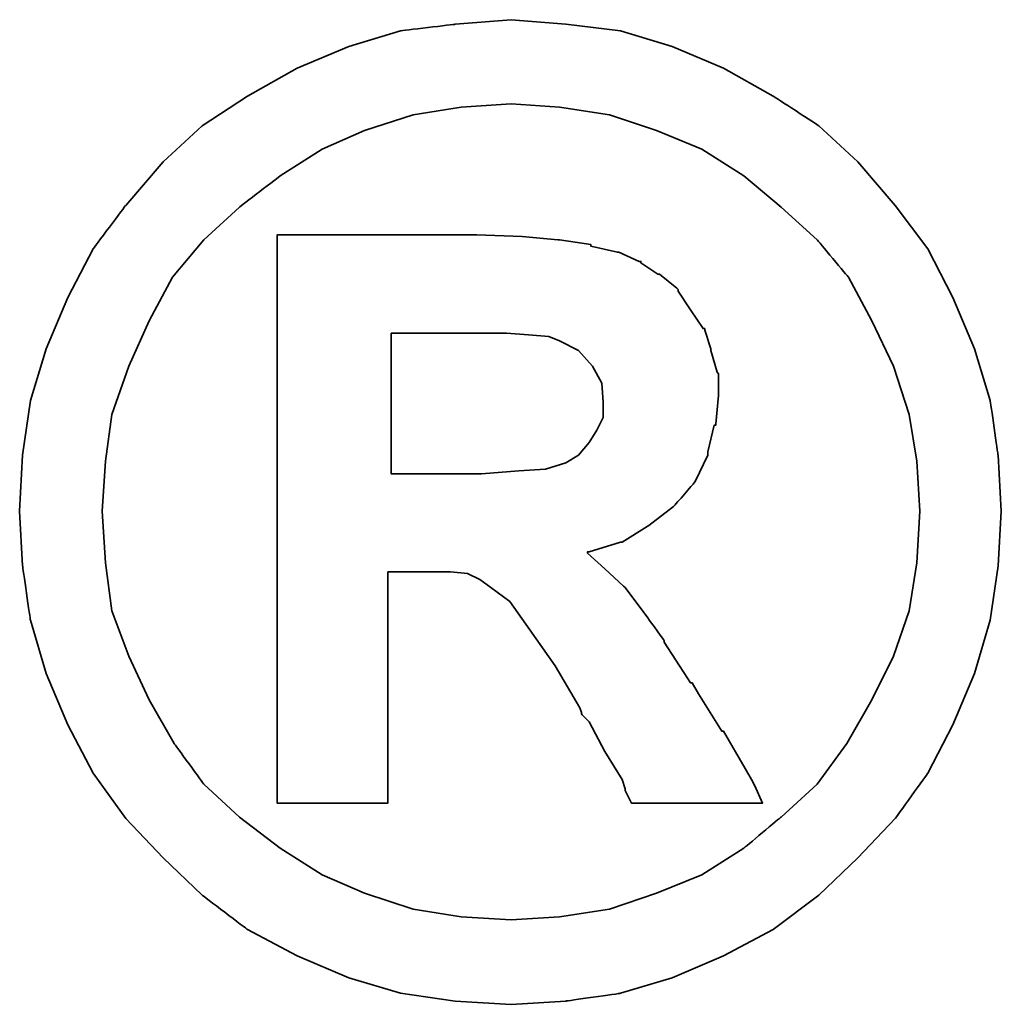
# Model space of a CAD drawing. Extents: x -262 to 1079, y 53 to 210.
# Tile 49 of 50: x 1042.43 to 1043.73, y 144.83 to 146.13. Entities that reach past the tile are written whole.
import ezdxf

# ---------------------------------------------------------------- set-up
doc = ezdxf.new("R2010")
doc.units = 0
doc.header["$MEASUREMENT"] = 0
doc.layers.add('DIM', color=4, linetype='CONTINUOUS')
doc.layers.add('layer 1', color=7, linetype='CONTINUOUS')

# ---------------------------------------------------------------- blocks, each defined once
blk = doc.blocks.new('TBI MOTION logo(完整正式版)')
at = {"layer": 'layer 1', "color": 22, "lineweight": 35}
for points, knots in [([(81.20634, 4.98624), (81.20634, 4.98624), (81.18649, 5.32862), (81.18649, 5.32862), (81.18649, 5.32862), (81.18649, 5.32862), (81.13886, 5.66206), (81.13886, 5.66206), (81.13886, 5.66206), (81.13886, 5.66206), (81.04359, 5.97764), (81.04359, 5.97764), (81.04359, 5.97764), (81.04359, 5.97764), (80.91061, 6.29124), (80.91061, 6.29124), (80.91061, 6.29124), (80.91061, 6.29124), (80.75778, 6.58697), (80.75778, 6.58697), (80.75778, 6.58697), (80.75778, 6.58697), (80.5593, 6.85294), (80.5593, 6.85294), (80.5593, 6.85294), (80.5593, 6.85294), (80.33105, 7.1189), (80.33105, 7.1189), (80.33105, 7.1189), (80.33105, 7.1189), (80.09287, 7.33921), (80.09287, 7.33921), (80.09287, 7.33921), (80.09287, 7.33921), (79.815, 7.51982), (79.815, 7.51982), (79.815, 7.51982), (79.815, 7.51982), (79.51133, 7.69051), (79.51133, 7.69051), (79.51133, 7.69051), (79.51133, 7.69051), (79.19773, 7.8235), (79.19773, 7.8235), (79.19773, 7.8235), (79.19773, 7.8235), (78.88215, 7.91877), (78.88215, 7.91877), (78.88215, 7.91877), (78.88215, 7.91877), (78.54871, 7.95846), (78.54871, 7.95846), (78.54871, 7.95846), (78.54871, 7.95846), (78.21526, 7.98625), (78.21526, 7.98625), (78.21526, 7.98625), (78.21526, 7.98625), (77.87388, 7.95846), (77.87388, 7.95846), (77.87388, 7.95846), (77.87388, 7.95846), (77.54044, 7.91877), (77.54044, 7.91877), (77.54044, 7.91877), (77.54044, 7.91877), (77.22485, 7.8235), (77.22485, 7.8235), (77.22485, 7.8235), (77.22485, 7.8235), (76.91027, 7.69051), (76.91027, 7.69051), (76.91027, 7.69051), (76.91027, 7.69051), (76.6056, 7.51982), (76.6056, 7.51982), (76.6056, 7.51982), (76.6056, 7.51982), (76.32972, 7.33921), (76.32972, 7.33921), (76.32972, 7.33921), (76.32972, 7.33921), (76.09154, 7.1189), (76.09154, 7.1189), (76.09154, 7.1189), (76.09154, 7.1189), (75.86329, 6.85294), (75.86329, 6.85294), (75.86329, 6.85294), (75.86329, 6.85294), (75.66382, 6.58697), (75.66382, 6.58697), (75.66382, 6.58697), (75.66382, 6.58697), (75.51099, 6.29124), (75.51099, 6.29124), (75.51099, 6.29124), (75.51099, 6.29124), (75.37702, 5.97764), (75.37702, 5.97764), (75.37702, 5.97764), (75.37702, 5.97764), (75.28175, 5.66206), (75.28175, 5.66206), (75.28175, 5.66206), (75.28175, 5.66206), (75.23411, 5.32862), (75.23411, 5.32862), (75.23411, 5.32862), (75.23411, 5.32862), (75.21625, 4.98624), (75.21625, 4.98624), (75.21625, 4.98624), (75.21625, 4.98624), (75.23411, 4.6528), (75.23411, 4.6528), (75.23411, 4.6528), (75.23411, 4.6528), (75.28175, 4.32035), (75.28175, 4.32035), (75.28175, 4.32035), (75.28175, 4.32035), (75.37702, 3.99583), (75.37702, 3.99583), (75.37702, 3.99583), (75.37702, 3.99583), (75.51099, 3.68224), (75.51099, 3.68224), (75.51099, 3.68224), (75.51099, 3.68224), (75.66382, 3.38749), (75.66382, 3.38749), (75.66382, 3.38749), (75.66382, 3.38749), (75.86329, 3.10963), (75.86329, 3.10963), (75.86329, 3.10963), (75.86329, 3.10963), (76.09154, 2.87145), (76.09154, 2.87145), (76.09154, 2.87145), (76.09154, 2.87145), (76.32972, 2.6432), (76.32972, 2.6432), (76.32972, 2.6432), (76.32972, 2.6432), (76.6056, 2.43381), (76.6056, 2.43381), (76.6056, 2.43381), (76.6056, 2.43381), (76.91027, 2.27205), (76.91027, 2.27205), (76.91027, 2.27205), (76.91027, 2.27205), (77.22485, 2.13906), (77.22485, 2.13906), (77.22485, 2.13906), (77.22485, 2.13906), (77.54044, 2.0438), (77.54044, 2.0438), (77.54044, 2.0438), (77.54044, 2.0438), (77.87388, 1.99616), (77.87388, 1.99616), (77.87388, 1.99616), (77.87388, 1.99616), (78.21526, 1.97631), (78.21526, 1.97631), (78.21526, 1.97631), (78.21526, 1.97631), (78.54871, 1.99616), (78.54871, 1.99616), (78.54871, 1.99616), (78.54871, 1.99616), (78.88215, 2.0438), (78.88215, 2.0438), (78.88215, 2.0438), (78.88215, 2.0438), (79.19773, 2.13906), (79.19773, 2.13906), (79.19773, 2.13906), (79.19773, 2.13906), (79.51133, 2.27205), (79.51133, 2.27205), (79.51133, 2.27205), (79.51133, 2.27205), (79.815, 2.43381), (79.815, 2.43381), (79.815, 2.43381), (79.815, 2.43381), (80.09287, 2.6432), (80.09287, 2.6432), (80.09287, 2.6432), (80.09287, 2.6432), (80.33105, 2.87145), (80.33105, 2.87145), (80.33105, 2.87145), (80.33105, 2.87145), (80.5593, 3.10963), (80.5593, 3.10963), (80.5593, 3.10963), (80.5593, 3.10963), (80.75778, 3.38749), (80.75778, 3.38749), (80.75778, 3.38749), (80.75778, 3.38749), (80.91061, 3.68224), (80.91061, 3.68224), (80.91061, 3.68224), (80.91061, 3.68224), (81.04359, 3.99583), (81.04359, 3.99583), (81.04359, 3.99583), (81.04359, 3.99583), (81.13886, 4.32035), (81.13886, 4.32035), (81.13886, 4.32035), (81.13886, 4.32035), (81.18649, 4.6528), (81.18649, 4.6528), (81.18649, 4.6528), (81.18649, 4.6528), (81.20634, 4.98624), (81.20634, 4.98624)], [0, 0, 0, 0, 0.0178571, 0.0178571, 0.0178571, 0.0178572, 0.0357143, 0.0357143, 0.0357143, 0.0357143, 0.0535714, 0.0535714, 0.0535714, 0.0535714, 0.0714286, 0.0714286, 0.0714286, 0.0714286, 0.0892857, 0.0892857, 0.0892857, 0.0892857, 0.1071429, 0.1071429, 0.1071429, 0.1071429, 0.125, 0.125, 0.125, 0.125, 0.1428571, 0.1428571, 0.1428571, 0.1428572, 0.1607143, 0.1607143, 0.1607143, 0.1607143, 0.1785714, 0.1785714, 0.1785714, 0.1785714, 0.1964286, 0.1964286, 0.1964286, 0.1964286, 0.2142857, 0.2142857, 0.2142857, 0.2142857, 0.2321429, 0.2321429, 0.2321429, 0.2321429, 0.25, 0.25, 0.25, 0.25, 0.2678571, 0.2678571, 0.2678571, 0.2678572, 0.2857143, 0.2857143, 0.2857143, 0.2857143, 0.3035714, 0.3035714, 0.3035714, 0.3035714, 0.3214286, 0.3214286, 0.3214286, 0.3214286, 0.3392857, 0.3392857, 0.3392857, 0.3392857, 0.3571429, 0.3571429, 0.3571429, 0.3571429, 0.375, 0.375, 0.375, 0.375, 0.3928571, 0.3928571, 0.3928571, 0.3928572, 0.4107143, 0.4107143, 0.4107143, 0.4107143, 0.4285714, 0.4285714, 0.4285714, 0.4285714, 0.4464286, 0.4464286, 0.4464286, 0.4464286, 0.4642857, 0.4642857, 0.4642857, 0.4642857, 0.4821429, 0.4821429, 0.4821429, 0.4821429, 0.5, 0.5, 0.5, 0.5, 0.5178571, 0.5178571, 0.5178571, 0.5178572, 0.5357143, 0.5357143, 0.5357143, 0.5357143, 0.5535714, 0.5535714, 0.5535714, 0.5535714, 0.5714286, 0.5714286, 0.5714286, 0.5714286, 0.5892857, 0.5892857, 0.5892857, 0.5892857, 0.6071429, 0.6071429, 0.6071429, 0.6071429, 0.625, 0.625, 0.625, 0.625, 0.6428571, 0.6428571, 0.6428571, 0.6428572, 0.6607143, 0.6607143, 0.6607143, 0.6607143, 0.6785714, 0.6785714, 0.6785714, 0.6785714, 0.6964286, 0.6964286, 0.6964286, 0.6964286, 0.7142857, 0.7142857, 0.7142857, 0.7142857, 0.7321429, 0.7321429, 0.7321429, 0.7321429, 0.75, 0.75, 0.75, 0.75, 0.7678571, 0.7678571, 0.7678571, 0.7678572, 0.7857143, 0.7857143, 0.7857143, 0.7857143, 0.8035714, 0.8035714, 0.8035714, 0.8035714, 0.8214286, 0.8214286, 0.8214286, 0.8214286, 0.8392857, 0.8392857, 0.8392857, 0.8392857, 0.8571429, 0.8571429, 0.8571429, 0.8571429, 0.875, 0.875, 0.875, 0.875, 0.8928571, 0.8928571, 0.8928571, 0.8928572, 0.9107143, 0.9107143, 0.9107143, 0.9107143, 0.9285714, 0.9285714, 0.9285714, 0.9285714, 0.9464286, 0.9464286, 0.9464286, 0.9464286, 0.9642857, 0.9642857, 0.9642857, 0.9642857, 0.9821429, 0.9821429, 0.9821429, 0.9821429, 1, 1, 1, 1]), ([(80.71014, 4.98624), (80.71014, 4.98624), (80.69129, 5.29091), (80.69129, 5.29091), (80.69129, 5.29091), (80.69129, 5.29091), (80.64464, 5.57672), (80.64464, 5.57672), (80.64464, 5.57672), (80.64464, 5.57672), (80.54937, 5.87245), (80.54937, 5.87245), (80.54937, 5.87245), (80.54937, 5.87245), (80.41639, 6.14833), (80.41639, 6.14833), (80.41639, 6.14833), (80.41639, 6.14833), (80.27349, 6.41429), (80.27349, 6.41429), (80.27349, 6.41429), (80.27349, 6.41429), (80.08295, 6.64255), (80.08295, 6.64255), (80.08295, 6.64255), (80.08295, 6.64255), (79.86264, 6.84301), (79.86264, 6.84301), (79.86264, 6.84301), (79.86264, 6.84301), (79.63439, 7.03355), (79.63439, 7.03355), (79.63439, 7.03355), (79.63439, 7.03355), (79.37835, 7.1963), (79.37835, 7.1963), (79.37835, 7.1963), (79.37835, 7.1963), (79.10246, 7.30944), (79.10246, 7.30944), (79.10246, 7.30944), (79.10246, 7.30944), (78.81665, 7.40471), (78.81665, 7.40471), (78.81665, 7.40471), (78.81665, 7.40471), (78.511, 7.45234), (78.511, 7.45234), (78.511, 7.45234), (78.511, 7.45234), (78.21526, 7.47219), (78.21526, 7.47219), (78.21526, 7.47219), (78.21526, 7.47219), (77.9106, 7.45234), (77.9106, 7.45234), (77.9106, 7.45234), (77.9106, 7.45234), (77.61685, 7.40471), (77.61685, 7.40471), (77.61685, 7.40471), (77.61685, 7.40471), (77.32012, 7.30944), (77.32012, 7.30944), (77.32012, 7.30944), (77.32012, 7.30944), (77.06309, 7.1963), (77.06309, 7.1963), (77.06309, 7.1963), (77.06309, 7.1963), (76.80606, 7.03355), (76.80606, 7.03355), (76.80606, 7.03355), (76.80606, 7.03355), (76.55797, 6.84301), (76.55797, 6.84301), (76.55797, 6.84301), (76.55797, 6.84301), (76.34063, 6.64255), (76.34063, 6.64255), (76.34063, 6.64255), (76.34063, 6.64255), (76.1491, 6.41429), (76.1491, 6.41429), (76.1491, 6.41429), (76.1491, 6.41429), (76.0062, 6.14833), (76.0062, 6.14833), (76.0062, 6.14833), (76.0062, 6.14833), (75.88314, 5.87245), (75.88314, 5.87245), (75.88314, 5.87245), (75.88314, 5.87245), (75.77794, 5.57672), (75.77794, 5.57672), (75.77794, 5.57672), (75.77794, 5.57672), (75.73924, 5.29091), (75.73924, 5.29091), (75.73924, 5.29091), (75.73924, 5.29091), (75.72039, 4.98624), (75.72039, 4.98624), (75.72039, 4.98624), (75.72039, 4.98624), (75.73924, 4.67165), (75.73924, 4.67165), (75.73924, 4.67165), (75.73924, 4.67165), (75.77794, 4.37791), (75.77794, 4.37791), (75.77794, 4.37791), (75.77794, 4.37791), (75.88314, 4.10102), (75.88314, 4.10102), (75.88314, 4.10102), (75.88314, 4.10102), (76.0062, 3.83407), (76.0062, 3.83407), (76.0062, 3.83407), (76.0062, 3.83407), (76.15902, 3.56811), (76.15902, 3.56811), (76.15902, 3.56811), (76.15902, 3.56811), (76.34063, 3.32001), (76.34063, 3.32001), (76.34063, 3.32001), (76.34063, 3.32001), (76.55797, 3.11955), (76.55797, 3.11955), (76.55797, 3.11955), (76.55797, 3.11955), (76.80606, 2.92901), (76.80606, 2.92901), (76.80606, 2.92901), (76.80606, 2.92901), (77.06309, 2.76725), (77.06309, 2.76725), (77.06309, 2.76725), (77.06309, 2.76725), (77.32012, 2.65412), (77.32012, 2.65412), (77.32012, 2.65412), (77.32012, 2.65412), (77.61685, 2.55786), (77.61685, 2.55786), (77.61685, 2.55786), (77.61685, 2.55786), (77.9106, 2.51022), (77.9106, 2.51022), (77.9106, 2.51022), (77.9106, 2.51022), (78.21526, 2.49137), (78.21526, 2.49137), (78.21526, 2.49137), (78.21526, 2.49137), (78.511, 2.51022), (78.511, 2.51022), (78.511, 2.51022), (78.511, 2.51022), (78.81665, 2.55786), (78.81665, 2.55786), (78.81665, 2.55786), (78.81665, 2.55786), (79.10246, 2.65412), (79.10246, 2.65412), (79.10246, 2.65412), (79.10246, 2.65412), (79.37835, 2.76725), (79.37835, 2.76725), (79.37835, 2.76725), (79.37835, 2.76725), (79.63439, 2.92901), (79.63439, 2.92901), (79.63439, 2.92901), (79.63439, 2.92901), (79.86264, 3.11955), (79.86264, 3.11955), (79.86264, 3.11955), (79.86264, 3.11955), (80.08295, 3.32001), (80.08295, 3.32001), (80.08295, 3.32001), (80.08295, 3.32001), (80.26356, 3.56811), (80.26356, 3.56811), (80.26356, 3.56811), (80.26356, 3.56811), (80.41639, 3.83407), (80.41639, 3.83407), (80.41639, 3.83407), (80.41639, 3.83407), (80.54937, 4.10102), (80.54937, 4.10102), (80.54937, 4.10102), (80.54937, 4.10102), (80.64464, 4.37791), (80.64464, 4.37791), (80.64464, 4.37791), (80.64464, 4.37791), (80.69129, 4.67165), (80.69129, 4.67165), (80.69129, 4.67165), (80.69129, 4.67165), (80.71014, 4.98624), (80.71014, 4.98624)], [0, 0, 0, 0, 0.0192308, 0.0192308, 0.0192308, 0.0192308, 0.0384615, 0.0384615, 0.0384615, 0.0384615, 0.0576923, 0.0576923, 0.0576923, 0.0576923, 0.0769231, 0.0769231, 0.0769231, 0.0769231, 0.0961538, 0.0961538, 0.0961538, 0.0961539, 0.1153846, 0.1153846, 0.1153846, 0.1153846, 0.1346154, 0.1346154, 0.1346154, 0.1346154, 0.1538462, 0.1538462, 0.1538462, 0.1538462, 0.1730769, 0.1730769, 0.1730769, 0.1730769, 0.1923077, 0.1923077, 0.1923077, 0.1923077, 0.2115385, 0.2115385, 0.2115385, 0.2115385, 0.2307692, 0.2307692, 0.2307692, 0.2307692, 0.25, 0.25, 0.25, 0.25, 0.2692308, 0.2692308, 0.2692308, 0.2692308, 0.2884615, 0.2884615, 0.2884615, 0.2884615, 0.3076923, 0.3076923, 0.3076923, 0.3076923, 0.3269231, 0.3269231, 0.3269231, 0.3269231, 0.3461538, 0.3461538, 0.3461538, 0.3461539, 0.3653846, 0.3653846, 0.3653846, 0.3653846, 0.3846154, 0.3846154, 0.3846154, 0.3846154, 0.4038462, 0.4038462, 0.4038462, 0.4038462, 0.4230769, 0.4230769, 0.4230769, 0.4230769, 0.4423077, 0.4423077, 0.4423077, 0.4423077, 0.4615385, 0.4615385, 0.4615385, 0.4615385, 0.4807692, 0.4807692, 0.4807692, 0.4807692, 0.5, 0.5, 0.5, 0.5, 0.5192308, 0.5192308, 0.5192308, 0.5192308, 0.5384615, 0.5384615, 0.5384615, 0.5384615, 0.5576923, 0.5576923, 0.5576923, 0.5576923, 0.5769231, 0.5769231, 0.5769231, 0.5769231, 0.5961538, 0.5961538, 0.5961538, 0.5961539, 0.6153846, 0.6153846, 0.6153846, 0.6153846, 0.6346154, 0.6346154, 0.6346154, 0.6346154, 0.6538462, 0.6538462, 0.6538462, 0.6538462, 0.6730769, 0.6730769, 0.6730769, 0.6730769, 0.6923077, 0.6923077, 0.6923077, 0.6923077, 0.7115385, 0.7115385, 0.7115385, 0.7115385, 0.7307692, 0.7307692, 0.7307692, 0.7307692, 0.75, 0.75, 0.75, 0.75, 0.7692308, 0.7692308, 0.7692308, 0.7692308, 0.7884615, 0.7884615, 0.7884615, 0.7884615, 0.8076923, 0.8076923, 0.8076923, 0.8076923, 0.8269231, 0.8269231, 0.8269231, 0.8269231, 0.8461538, 0.8461538, 0.8461538, 0.8461539, 0.8653846, 0.8653846, 0.8653846, 0.8653846, 0.8846154, 0.8846154, 0.8846154, 0.8846154, 0.9038462, 0.9038462, 0.9038462, 0.9038462, 0.9230769, 0.9230769, 0.9230769, 0.9230769, 0.9423077, 0.9423077, 0.9423077, 0.9423077, 0.9615385, 0.9615385, 0.9615385, 0.9615385, 0.9807692, 0.9807692, 0.9807692, 0.9807692, 1, 1, 1, 1]), ([(76.78721, 3.2823), (76.78721, 3.2823), (76.78721, 3.32001), (76.78721, 3.32001), (76.78721, 3.32001), (76.78721, 3.32001), (76.78721, 3.42422), (76.78721, 3.42422), (76.78721, 3.42422), (76.78721, 3.42422), (76.78721, 3.59689), (76.78721, 3.59689), (76.78721, 3.59689), (76.78721, 3.59689), (76.78721, 3.80529), (76.78721, 3.80529), (76.78721, 3.80529), (76.78721, 3.80529), (76.78721, 4.0524), (76.78721, 4.0524), (76.78721, 4.0524), (76.78721, 4.0524), (76.78721, 4.32035), (76.78721, 4.32035), (76.78721, 4.32035), (76.78721, 4.32035), (76.78721, 4.92868), (76.78721, 4.92868), (76.78721, 4.92868), (76.78721, 4.92868), (76.78721, 5.53801), (76.78721, 5.53801), (76.78721, 5.53801), (76.78721, 5.53801), (76.78721, 5.82482), (76.78721, 5.82482), (76.78721, 5.82482), (76.78721, 5.82482), (76.78721, 6.07291), (76.78721, 6.07291), (76.78721, 6.07291), (76.78721, 6.07291), (76.78721, 6.30017), (76.78721, 6.30017), (76.78721, 6.30017), (76.78721, 6.30017), (76.78721, 6.45399), (76.78721, 6.45399), (76.78721, 6.45399), (76.78721, 6.45399), (76.78721, 6.5572), (76.78721, 6.5572), (76.78721, 6.5572), (76.78721, 6.5572), (76.78721, 6.59689), (76.78721, 6.59689), (76.78721, 6.59689), (76.78721, 6.59689), (76.78721, 6.67232), (76.78721, 6.67232), (76.78721, 6.67232), (76.78721, 6.67232), (76.8537, 6.67232), (76.8537, 6.67232), (76.8537, 6.67232), (76.8537, 6.67232), (76.87355, 6.67232), (76.87355, 6.67232), (76.87355, 6.67232), (76.87355, 6.67232), (76.91027, 6.67232), (76.91027, 6.67232), (76.91027, 6.67232), (76.91027, 6.67232), (77.04424, 6.67232), (77.04424, 6.67232), (77.04424, 6.67232), (77.04424, 6.67232), (77.22485, 6.67232), (77.22485, 6.67232), (77.22485, 6.67232), (77.22485, 6.67232), (77.43524, 6.67232), (77.43524, 6.67232), (77.43524, 6.67232), (77.43524, 6.67232), (77.65357, 6.67232), (77.65357, 6.67232), (77.65357, 6.67232), (77.65357, 6.67232), (77.82625, 6.67232), (77.82625, 6.67232), (77.82625, 6.67232), (77.82625, 6.67232), (77.94037, 6.67232), (77.94037, 6.67232), (77.94037, 6.67232), (77.94037, 6.67232), (77.97709, 6.67232), (77.97709, 6.67232), (77.97709, 6.67232), (77.97709, 6.67232), (77.99694, 6.67232), (77.99694, 6.67232), (77.99694, 6.67232), (77.99694, 6.67232), (78.00686, 6.67232), (78.00686, 6.67232), (78.00686, 6.67232), (78.00686, 6.67232), (78.28275, 6.6624), (78.28275, 6.6624), (78.28275, 6.6624), (78.28275, 6.6624), (78.50107, 6.64255), (78.50107, 6.64255), (78.50107, 6.64255), (78.50107, 6.64255), (78.511, 6.64255), (78.511, 6.64255), (78.511, 6.64255), (78.511, 6.64255), (78.70154, 6.61476), (78.70154, 6.61476), (78.70154, 6.61476), (78.70154, 6.61476), (78.70154, 6.60483), (78.70154, 6.60483), (78.70154, 6.60483), (78.70154, 6.60483), (78.86429, 6.56713), (78.86429, 6.56713), (78.86429, 6.56713), (78.86429, 6.56713), (78.87223, 6.56713), (78.87223, 6.56713), (78.87223, 6.56713), (78.87223, 6.56713), (78.99727, 6.51056), (78.99727, 6.51056), (78.99727, 6.51056), (78.99727, 6.51056), (79.00719, 6.51056), (79.00719, 6.51056), (79.00719, 6.51056), (79.00719, 6.51056), (79.00719, 6.50162), (79.00719, 6.50162), (79.00719, 6.50162), (79.00719, 6.50162), (79.1104, 6.43415), (79.1104, 6.43415), (79.1104, 6.43415), (79.1104, 6.43415), (79.12132, 6.43415), (79.12132, 6.43415), (79.12132, 6.43415), (79.12132, 6.43415), (79.22552, 6.34781), (79.22552, 6.34781), (79.22552, 6.34781), (79.22552, 6.34781), (79.23544, 6.33888), (79.23544, 6.33888), (79.23544, 6.33888), (79.23544, 6.33888), (79.23544, 6.32895), (79.23544, 6.32895), (79.23544, 6.32895), (79.23544, 6.32895), (79.31087, 6.21483), (79.31087, 6.21483), (79.31087, 6.21483), (79.31087, 6.21483), (79.38629, 6.1007), (79.38629, 6.1007), (79.38629, 6.1007), (79.38629, 6.1007), (79.3972, 6.1007), (79.3972, 6.1007), (79.3972, 6.1007), (79.3972, 6.1007), (79.3972, 6.09078), (79.3972, 6.09078), (79.3972, 6.09078), (79.3972, 6.09078), (79.43392, 5.97764), (79.43392, 5.97764), (79.43392, 5.97764), (79.43392, 5.97764), (79.43392, 5.96772), (79.43392, 5.96772), (79.43392, 5.96772), (79.43392, 5.96772), (79.47362, 5.83474), (79.47362, 5.83474), (79.47362, 5.83474), (79.47362, 5.83474), (79.48156, 5.82482), (79.48156, 5.82482), (79.48156, 5.82482), (79.48156, 5.82482), (79.48156, 5.69977), (79.48156, 5.69977), (79.48156, 5.69977), (79.48156, 5.69977), (79.48156, 5.69183), (79.48156, 5.69183), (79.48156, 5.69183), (79.48156, 5.69183), (79.4637, 5.51915), (79.4637, 5.51915), (79.4637, 5.51915), (79.4637, 5.51915), (79.4637, 5.51122), (79.4637, 5.51122), (79.4637, 5.51122), (79.4637, 5.51122), (79.45377, 5.51122), (79.45377, 5.51122), (79.45377, 5.51122), (79.45377, 5.51122), (79.41507, 5.34847), (79.41507, 5.34847), (79.41507, 5.34847), (79.41507, 5.34847), (79.41507, 5.33854), (79.41507, 5.33854), (79.41507, 5.33854), (79.41507, 5.33854), (79.41507, 5.32862), (79.41507, 5.32862), (79.41507, 5.32862), (79.41507, 5.32862), (79.33865, 5.16785), (79.33865, 5.16785), (79.33865, 5.16785), (79.33865, 5.16785), (79.33071, 5.15693), (79.33071, 5.15693), (79.33071, 5.15693), (79.33071, 5.15693), (79.2156, 5.02495), (79.2156, 5.02495), (79.2156, 5.02495), (79.2156, 5.02495), (79.20567, 5.01502), (79.20567, 5.01502), (79.20567, 5.01502), (79.20567, 5.01502), (79.05483, 4.89991), (79.05483, 4.89991), (79.05483, 4.89991), (79.05483, 4.89991), (79.04491, 4.89197), (79.04491, 4.89197), (79.04491, 4.89197), (79.04491, 4.89197), (78.89208, 4.7967), (78.89208, 4.7967), (78.89208, 4.7967), (78.89208, 4.7967), (78.88215, 4.7967), (78.88215, 4.7967), (78.88215, 4.7967), (78.88215, 4.7967), (78.69161, 4.73913), (78.69161, 4.73913), (78.69161, 4.73913), (78.69161, 4.73913), (78.68169, 4.73913), (78.68169, 4.73913), (78.68169, 4.73913), (78.68169, 4.73913), (78.68169, 4.72921), (78.68169, 4.72921), (78.68169, 4.72921), (78.68169, 4.72921), (78.78688, 4.63394), (78.78688, 4.63394), (78.78688, 4.63394), (78.78688, 4.63394), (78.902, 4.52875), (78.902, 4.52875), (78.902, 4.52875), (78.902, 4.52875), (78.91093, 4.52081), (78.91093, 4.52081), (78.91093, 4.52081), (78.91093, 4.52081), (79.02506, 4.36798), (79.02506, 4.36798), (79.02506, 4.36798), (79.02506, 4.36798), (79.1501, 4.1953), (79.1501, 4.1953), (79.1501, 4.1953), (79.1501, 4.1953), (79.1501, 4.18736), (79.1501, 4.18736), (79.1501, 4.18736), (79.1501, 4.18736), (79.29201, 3.96705), (79.29201, 3.96705), (79.29201, 3.96705), (79.29201, 3.96705), (79.31087, 3.93828), (79.31087, 3.93828), (79.31087, 3.93828), (79.31087, 3.93828), (79.32079, 3.93828), (79.32079, 3.93828), (79.32079, 3.93828), (79.32079, 3.93828), (79.3585, 3.87178), (79.3585, 3.87178), (79.3585, 3.87178), (79.3585, 3.87178), (79.50141, 3.64353), (79.50141, 3.64353), (79.50141, 3.64353), (79.50141, 3.64353), (79.51133, 3.64353), (79.51133, 3.64353), (79.51133, 3.64353), (79.51133, 3.64353), (79.64431, 3.41528), (79.64431, 3.41528), (79.64431, 3.41528), (79.64431, 3.41528), (79.68202, 3.3478), (79.68202, 3.3478), (79.68202, 3.3478), (79.68202, 3.3478), (79.70187, 3.31009), (79.70187, 3.31009), (79.70187, 3.31009), (79.70187, 3.31009), (79.7495, 3.2049), (79.7495, 3.2049), (79.7495, 3.2049), (79.7495, 3.2049), (79.64431, 3.2049), (79.64431, 3.2049), (79.64431, 3.2049), (79.64431, 3.2049), (79.62546, 3.2049), (79.62546, 3.2049), (79.62546, 3.2049), (79.62546, 3.2049), (79.53912, 3.2049), (79.53912, 3.2049), (79.53912, 3.2049), (79.53912, 3.2049), (79.31087, 3.2049), (79.31087, 3.2049), (79.31087, 3.2049), (79.31087, 3.2049), (79.08262, 3.2049), (79.08262, 3.2049), (79.08262, 3.2049), (79.08262, 3.2049), (79.00719, 3.2049), (79.00719, 3.2049), (79.00719, 3.2049), (79.00719, 3.2049), (78.98735, 3.2049), (78.98735, 3.2049), (78.98735, 3.2049), (78.98735, 3.2049), (78.94964, 3.2049), (78.94964, 3.2049), (78.94964, 3.2049), (78.94964, 3.2049), (78.92979, 3.24459), (78.92979, 3.24459), (78.92979, 3.24459), (78.92979, 3.24459), (78.91093, 3.2823), (78.91093, 3.2823), (78.91093, 3.2823), (78.91093, 3.2823), (78.91093, 3.29223), (78.91093, 3.29223), (78.91093, 3.29223), (78.91093, 3.29223), (78.89208, 3.3478), (78.89208, 3.3478), (78.89208, 3.3478), (78.89208, 3.3478), (78.78688, 3.52048), (78.78688, 3.52048), (78.78688, 3.52048), (78.78688, 3.52048), (78.69161, 3.7001), (78.69161, 3.7001), (78.69161, 3.7001), (78.69161, 3.7001), (78.6539, 3.7388), (78.6539, 3.7388), (78.6539, 3.7388), (78.6539, 3.7388), (78.64398, 3.74873), (78.64398, 3.74873), (78.64398, 3.74873), (78.64398, 3.74873), (78.64398, 3.75766), (78.64398, 3.75766), (78.64398, 3.75766), (78.64398, 3.75766), (78.63405, 3.78644), (78.63405, 3.78644), (78.63405, 3.78644), (78.63405, 3.78644), (78.48321, 4.04347), (78.48321, 4.04347), (78.48321, 4.04347), (78.48321, 4.04347), (78.33038, 4.2618), (78.33038, 4.2618), (78.33038, 4.2618), (78.33038, 4.2618), (78.20732, 4.43447), (78.20732, 4.43447), (78.20732, 4.43447), (78.20732, 4.43447), (78.09221, 4.52081), (78.09221, 4.52081), (78.09221, 4.52081), (78.09221, 4.52081), (78.02472, 4.56845), (78.02472, 4.56845), (78.02472, 4.56845), (78.02472, 4.56845), (77.9493, 4.60616), (77.9493, 4.60616), (77.9493, 4.60616), (77.9493, 4.60616), (77.8451, 4.61608), (77.8451, 4.61608), (77.8451, 4.61608), (77.8451, 4.61608), (77.71113, 4.61608), (77.71113, 4.61608), (77.71113, 4.61608), (77.71113, 4.61608), (77.69128, 4.61608), (77.69128, 4.61608), (77.69128, 4.61608), (77.69128, 4.61608), (77.67342, 4.61608), (77.67342, 4.61608), (77.67342, 4.61608), (77.67342, 4.61608), (77.5583, 4.61608), (77.5583, 4.61608), (77.5583, 4.61608), (77.5583, 4.61608), (77.46303, 4.61608), (77.46303, 4.61608), (77.46303, 4.61608), (77.46303, 4.61608), (77.46303, 4.54761), (77.46303, 4.54761), (77.46303, 4.54761), (77.46303, 4.54761), (77.46303, 4.47318), (77.46303, 4.47318), (77.46303, 4.47318), (77.46303, 4.47318), (77.46303, 4.24294), (77.46303, 4.24294), (77.46303, 4.24294), (77.46303, 4.24294), (77.46303, 3.99583), (77.46303, 3.99583), (77.46303, 3.99583), (77.46303, 3.99583), (77.46303, 3.72888), (77.46303, 3.72888), (77.46303, 3.72888), (77.46303, 3.72888), (77.46303, 3.51055), (77.46303, 3.51055), (77.46303, 3.51055), (77.46303, 3.51055), (77.46303, 3.42422), (77.46303, 3.42422), (77.46303, 3.42422), (77.46303, 3.42422), (77.46303, 3.35773), (77.46303, 3.35773), (77.46303, 3.35773), (77.46303, 3.35773), (77.46303, 3.30017), (77.46303, 3.30017), (77.46303, 3.30017), (77.46303, 3.30017), (77.46303, 3.2823), (77.46303, 3.2823), (77.46303, 3.2823), (77.46303, 3.2823), (77.46303, 3.2049), (77.46303, 3.2049), (77.46303, 3.2049), (77.46303, 3.2049), (77.39753, 3.2049), (77.39753, 3.2049), (77.39753, 3.2049), (77.39753, 3.2049), (77.37768, 3.2049), (77.37768, 3.2049), (77.37768, 3.2049), (77.37768, 3.2049), (77.32012, 3.2049), (77.32012, 3.2049), (77.32012, 3.2049), (77.32012, 3.2049), (77.12165, 3.2049), (77.12165, 3.2049), (77.12165, 3.2049), (77.12165, 3.2049), (76.94897, 3.2049), (76.94897, 3.2049), (76.94897, 3.2049), (76.94897, 3.2049), (76.8924, 3.2049), (76.8924, 3.2049), (76.8924, 3.2049), (76.8924, 3.2049), (76.8537, 3.2049), (76.8537, 3.2049), (76.8537, 3.2049), (76.8537, 3.2049), (76.78721, 3.2049), (76.78721, 3.2049), (76.78721, 3.2049), (76.78721, 3.2049), (76.78721, 3.2823), (76.78721, 3.2823)], [0, 0, 0, 0, 0.0074074, 0.0074074, 0.0074074, 0.0074074, 0.0148148, 0.0148148, 0.0148148, 0.0148148, 0.0222222, 0.0222222, 0.0222222, 0.0222222, 0.0296296, 0.0296296, 0.0296296, 0.0296296, 0.037037, 0.037037, 0.037037, 0.037037, 0.0444444, 0.0444444, 0.0444444, 0.0444445, 0.0518519, 0.0518519, 0.0518519, 0.0518519, 0.0592593, 0.0592593, 0.0592593, 0.0592593, 0.0666667, 0.0666667, 0.0666667, 0.0666667, 0.0740741, 0.0740741, 0.0740741, 0.0740741, 0.0814815, 0.0814815, 0.0814815, 0.0814815, 0.0888889, 0.0888889, 0.0888889, 0.0888889, 0.0962963, 0.0962963, 0.0962963, 0.0962963, 0.1037037, 0.1037037, 0.1037037, 0.1037037, 0.1111111, 0.1111111, 0.1111111, 0.1111111, 0.1185185, 0.1185185, 0.1185185, 0.1185185, 0.1259259, 0.1259259, 0.1259259, 0.1259259, 0.1333333, 0.1333333, 0.1333333, 0.1333333, 0.1407407, 0.1407407, 0.1407407, 0.1407408, 0.1481481, 0.1481481, 0.1481481, 0.1481482, 0.1555556, 0.1555556, 0.1555556, 0.1555556, 0.162963, 0.162963, 0.162963, 0.162963, 0.1703704, 0.1703704, 0.1703704, 0.1703704, 0.1777778, 0.1777778, 0.1777778, 0.1777778, 0.1851852, 0.1851852, 0.1851852, 0.1851852, 0.1925926, 0.1925926, 0.1925926, 0.1925926, 0.2, 0.2, 0.2, 0.2, 0.2074074, 0.2074074, 0.2074074, 0.2074074, 0.2148148, 0.2148148, 0.2148148, 0.2148148, 0.2222222, 0.2222222, 0.2222222, 0.2222222, 0.2296296, 0.2296296, 0.2296296, 0.2296296, 0.237037, 0.237037, 0.237037, 0.237037, 0.2444444, 0.2444444, 0.2444444, 0.2444445, 0.2518519, 0.2518519, 0.2518519, 0.2518519, 0.2592593, 0.2592593, 0.2592593, 0.2592593, 0.2666667, 0.2666667, 0.2666667, 0.2666667, 0.2740741, 0.2740741, 0.2740741, 0.2740741, 0.2814815, 0.2814815, 0.2814815, 0.2814815, 0.2888889, 0.2888889, 0.2888889, 0.2888889, 0.2962963, 0.2962963, 0.2962963, 0.2962963, 0.3037037, 0.3037037, 0.3037037, 0.3037037, 0.3111111, 0.3111111, 0.3111111, 0.3111111, 0.3185185, 0.3185185, 0.3185185, 0.3185185, 0.3259259, 0.3259259, 0.3259259, 0.3259259, 0.3333333, 0.3333333, 0.3333333, 0.3333333, 0.3407407, 0.3407407, 0.3407407, 0.3407408, 0.3481481, 0.3481481, 0.3481481, 0.3481482, 0.3555556, 0.3555556, 0.3555556, 0.3555556, 0.362963, 0.362963, 0.362963, 0.362963, 0.3703704, 0.3703704, 0.3703704, 0.3703704, 0.3777778, 0.3777778, 0.3777778, 0.3777778, 0.3851852, 0.3851852, 0.3851852, 0.3851852, 0.3925926, 0.3925926, 0.3925926, 0.3925926, 0.4, 0.4, 0.4, 0.4, 0.4074074, 0.4074074, 0.4074074, 0.4074074, 0.4148148, 0.4148148, 0.4148148, 0.4148148, 0.4222222, 0.4222222, 0.4222222, 0.4222222, 0.4296296, 0.4296296, 0.4296296, 0.4296296, 0.437037, 0.437037, 0.437037, 0.437037, 0.4444444, 0.4444444, 0.4444444, 0.4444445, 0.4518519, 0.4518519, 0.4518519, 0.4518519, 0.4592593, 0.4592593, 0.4592593, 0.4592593, 0.4666667, 0.4666667, 0.4666667, 0.4666667, 0.4740741, 0.4740741, 0.4740741, 0.4740741, 0.4814815, 0.4814815, 0.4814815, 0.4814815, 0.4888889, 0.4888889, 0.4888889, 0.4888889, 0.4962963, 0.4962963, 0.4962963, 0.4962963, 0.5037037, 0.5037037, 0.5037037, 0.5037037, 0.5111111, 0.5111111, 0.5111111, 0.5111111, 0.5185185, 0.5185185, 0.5185185, 0.5185185, 0.5259259, 0.5259259, 0.5259259, 0.5259259, 0.5333333, 0.5333333, 0.5333333, 0.5333333, 0.5407407, 0.5407407, 0.5407407, 0.5407408, 0.5481481, 0.5481481, 0.5481481, 0.5481482, 0.5555556, 0.5555556, 0.5555556, 0.5555556, 0.562963, 0.562963, 0.562963, 0.562963, 0.5703704, 0.5703704, 0.5703704, 0.5703704, 0.5777778, 0.5777778, 0.5777778, 0.5777778, 0.5851852, 0.5851852, 0.5851852, 0.5851852, 0.5925926, 0.5925926, 0.5925926, 0.5925926, 0.6, 0.6, 0.6, 0.6, 0.6074074, 0.6074074, 0.6074074, 0.6074074, 0.6148148, 0.6148148, 0.6148148, 0.6148148, 0.6222222, 0.6222222, 0.6222222, 0.6222222, 0.6296296, 0.6296296, 0.6296296, 0.6296296, 0.637037, 0.637037, 0.637037, 0.637037, 0.6444444, 0.6444444, 0.6444444, 0.6444445, 0.6518519, 0.6518519, 0.6518519, 0.6518519, 0.6592593, 0.6592593, 0.6592593, 0.6592593, 0.6666667, 0.6666667, 0.6666667, 0.6666667, 0.6740741, 0.6740741, 0.6740741, 0.6740741, 0.6814815, 0.6814815, 0.6814815, 0.6814815, 0.6888889, 0.6888889, 0.6888889, 0.6888889, 0.6962963, 0.6962963, 0.6962963, 0.6962963, 0.7037037, 0.7037037, 0.7037037, 0.7037037, 0.7111111, 0.7111111, 0.7111111, 0.7111111, 0.7185185, 0.7185185, 0.7185185, 0.7185185, 0.7259259, 0.7259259, 0.7259259, 0.7259259, 0.7333333, 0.7333333, 0.7333333, 0.7333333, 0.7407407, 0.7407407, 0.7407407, 0.7407408, 0.7481481, 0.7481481, 0.7481481, 0.7481482, 0.7555556, 0.7555556, 0.7555556, 0.7555556, 0.762963, 0.762963, 0.762963, 0.762963, 0.7703704, 0.7703704, 0.7703704, 0.7703704, 0.7777778, 0.7777778, 0.7777778, 0.7777778, 0.7851852, 0.7851852, 0.7851852, 0.7851852, 0.7925926, 0.7925926, 0.7925926, 0.7925926, 0.8, 0.8, 0.8, 0.8, 0.8074074, 0.8074074, 0.8074074, 0.8074074, 0.8148148, 0.8148148, 0.8148148, 0.8148148, 0.8222222, 0.8222222, 0.8222222, 0.8222222, 0.8296296, 0.8296296, 0.8296296, 0.8296296, 0.837037, 0.837037, 0.837037, 0.837037, 0.8444444, 0.8444444, 0.8444444, 0.8444445, 0.8518519, 0.8518519, 0.8518519, 0.8518519, 0.8592593, 0.8592593, 0.8592593, 0.8592593, 0.8666667, 0.8666667, 0.8666667, 0.8666667, 0.8740741, 0.8740741, 0.8740741, 0.8740741, 0.8814815, 0.8814815, 0.8814815, 0.8814815, 0.8888889, 0.8888889, 0.8888889, 0.8888889, 0.8962963, 0.8962963, 0.8962963, 0.8962963, 0.9037037, 0.9037037, 0.9037037, 0.9037037, 0.9111111, 0.9111111, 0.9111111, 0.9111111, 0.9185185, 0.9185185, 0.9185185, 0.9185185, 0.9259259, 0.9259259, 0.9259259, 0.9259259, 0.9333333, 0.9333333, 0.9333333, 0.9333333, 0.9407407, 0.9407407, 0.9407407, 0.9407408, 0.9481481, 0.9481481, 0.9481481, 0.9481482, 0.9555556, 0.9555556, 0.9555556, 0.9555556, 0.962963, 0.962963, 0.962963, 0.962963, 0.9703704, 0.9703704, 0.9703704, 0.9703704, 0.9777778, 0.9777778, 0.9777778, 0.9777778, 0.9851852, 0.9851852, 0.9851852, 0.9851852, 0.9925926, 0.9925926, 0.9925926, 0.9925926, 1, 1, 1, 1]), ([(77.48288, 6.07291), (77.48288, 6.07291), (77.48288, 5.99551), (77.48288, 5.99551), (77.48288, 5.99551), (77.48288, 5.99551), (77.48288, 5.82482), (77.48288, 5.82482), (77.48288, 5.82482), (77.48288, 5.82482), (77.48288, 5.63328), (77.48288, 5.63328), (77.48288, 5.63328), (77.48288, 5.63328), (77.48288, 5.46358), (77.48288, 5.46358), (77.48288, 5.46358), (77.48288, 5.46358), (77.48288, 5.29091), (77.48288, 5.29091), (77.48288, 5.29091), (77.48288, 5.29091), (77.48288, 5.21449), (77.48288, 5.21449), (77.48288, 5.21449), (77.48288, 5.21449), (77.50074, 5.21449), (77.50074, 5.21449), (77.50074, 5.21449), (77.50074, 5.21449), (77.71113, 5.21449), (77.71113, 5.21449), (77.71113, 5.21449), (77.71113, 5.21449), (77.94037, 5.21449), (77.94037, 5.21449), (77.94037, 5.21449), (77.94037, 5.21449), (78.01579, 5.21449), (78.01579, 5.21449), (78.01579, 5.21449), (78.01579, 5.21449), (78.03465, 5.21449), (78.03465, 5.21449), (78.03465, 5.21449), (78.03465, 5.21449), (78.2629, 5.23335), (78.2629, 5.23335), (78.2629, 5.23335), (78.2629, 5.23335), (78.42565, 5.24327), (78.42565, 5.24327), (78.42565, 5.24327), (78.42565, 5.24327), (78.54871, 5.28098), (78.54871, 5.28098), (78.54871, 5.28098), (78.54871, 5.28098), (78.62611, 5.32862), (78.62611, 5.32862), (78.62611, 5.32862), (78.62611, 5.32862), (78.69161, 5.40503), (78.69161, 5.40503), (78.69161, 5.40503), (78.69161, 5.40503), (78.73925, 5.48145), (78.73925, 5.48145), (78.73925, 5.48145), (78.73925, 5.48145), (78.77696, 5.55885), (78.77696, 5.55885), (78.77696, 5.55885), (78.77696, 5.55885), (78.77696, 5.65214), (78.77696, 5.65214), (78.77696, 5.65214), (78.77696, 5.65214), (78.76902, 5.76726), (78.76902, 5.76726), (78.76902, 5.76726), (78.76902, 5.76726), (78.71146, 5.87245), (78.71146, 5.87245), (78.71146, 5.87245), (78.71146, 5.87245), (78.62611, 5.96772), (78.62611, 5.96772), (78.62611, 5.96772), (78.62611, 5.96772), (78.511, 6.02528), (78.511, 6.02528), (78.511, 6.02528), (78.511, 6.02528), (78.44451, 6.05306), (78.44451, 6.05306), (78.44451, 6.05306), (78.44451, 6.05306), (78.32046, 6.06299), (78.32046, 6.06299), (78.32046, 6.06299), (78.32046, 6.06299), (78.18748, 6.07291), (78.18748, 6.07291), (78.18748, 6.07291), (78.18748, 6.07291), (77.99694, 6.07291), (77.99694, 6.07291), (77.99694, 6.07291), (77.99694, 6.07291), (77.97709, 6.07291), (77.97709, 6.07291), (77.97709, 6.07291), (77.97709, 6.07291), (77.90167, 6.07291), (77.90167, 6.07291), (77.90167, 6.07291), (77.90167, 6.07291), (77.69128, 6.07291), (77.69128, 6.07291), (77.69128, 6.07291), (77.69128, 6.07291), (77.50074, 6.07291), (77.50074, 6.07291), (77.50074, 6.07291), (77.50074, 6.07291), (77.48288, 6.07291), (77.48288, 6.07291)], [0, 0, 0, 0, 0.03125, 0.03125, 0.03125, 0.03125, 0.0625, 0.0625, 0.0625, 0.0625, 0.09375, 0.09375, 0.09375, 0.09375, 0.125, 0.125, 0.125, 0.125, 0.15625, 0.15625, 0.15625, 0.15625, 0.1875, 0.1875, 0.1875, 0.1875, 0.21875, 0.21875, 0.21875, 0.21875, 0.25, 0.25, 0.25, 0.25, 0.28125, 0.28125, 0.28125, 0.28125, 0.3125, 0.3125, 0.3125, 0.3125, 0.34375, 0.34375, 0.34375, 0.34375, 0.375, 0.375, 0.375, 0.375, 0.40625, 0.40625, 0.40625, 0.40625, 0.4375, 0.4375, 0.4375, 0.4375, 0.46875, 0.46875, 0.46875, 0.46875, 0.5, 0.5, 0.5, 0.5, 0.53125, 0.53125, 0.53125, 0.53125, 0.5625, 0.5625, 0.5625, 0.5625, 0.59375, 0.59375, 0.59375, 0.59375, 0.625, 0.625, 0.625, 0.625, 0.65625, 0.65625, 0.65625, 0.65625, 0.6875, 0.6875, 0.6875, 0.6875, 0.71875, 0.71875, 0.71875, 0.71875, 0.75, 0.75, 0.75, 0.75, 0.78125, 0.78125, 0.78125, 0.78125, 0.8125, 0.8125, 0.8125, 0.8125, 0.84375, 0.84375, 0.84375, 0.84375, 0.875, 0.875, 0.875, 0.875, 0.90625, 0.90625, 0.90625, 0.90625, 0.9375, 0.9375, 0.9375, 0.9375, 0.96875, 0.96875, 0.96875, 0.96875, 1, 1, 1, 1])]:
    blk.add_open_spline(points, degree=3, knots=knots, dxfattribs=at)

msp = doc.modelspace()

# ---------------------------------------------------------------- block references
at = {"layer": 'DIM', "xscale": 0.2159999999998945, "yscale": 0.2159999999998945, "zscale": 0.2159999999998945}
msp.add_blockref('TBI MOTION logo(完整正式版)', (1026.1866, 144.4047), dxfattribs=at)

doc.saveas('drawing.dxf')
